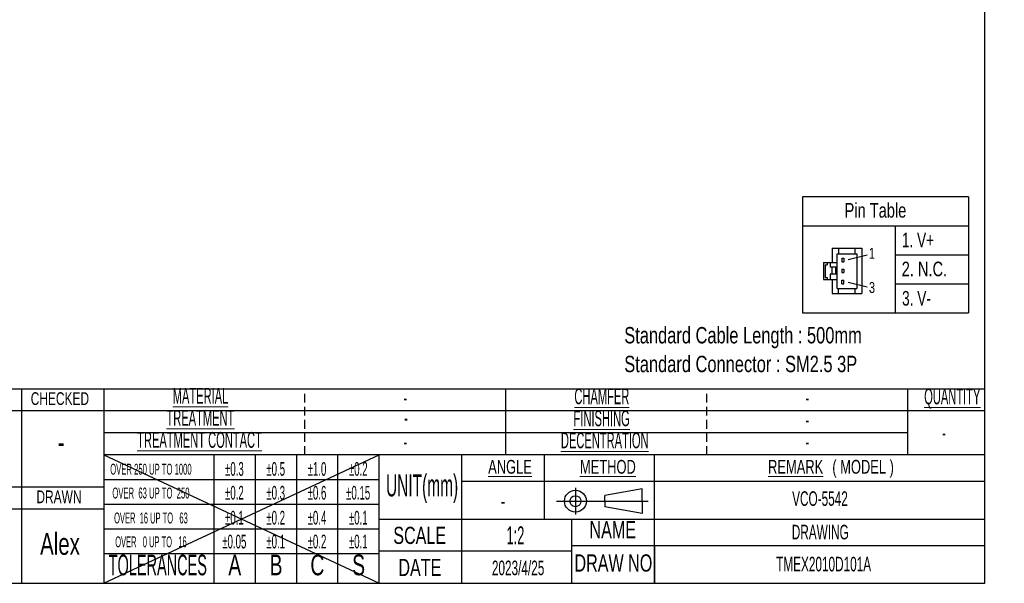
# Model space of a CAD drawing. Header units: millimetres. Extents: x 6 to 294, y 6 to 202.
# Tile 4 of 6: x 151 to 294, y 6 to 88. Entities that reach past the tile are written whole.
import ezdxf

# ---------------------------------------------------------------- set-up
doc = ezdxf.new("R2010")
doc.units = ezdxf.units.MM
doc.linetypes.add('HIDDEN', pattern=[1.905, 1.27, -0.635])
doc.styles.add('SLDTEXTSTYLE0', font='TXT', dxfattribs={"width": 0.75})
doc.styles.add('SLDTEXTSTYLE1', font='TXT', dxfattribs={"width": 0.7})
doc.styles.add('SLDTEXTSTYLE2', font='TXT', dxfattribs={"width": 0.605})
doc.styles.add('SLDTEXTSTYLE3', font='TXT', dxfattribs={"width": 0.525})
doc.styles.add('SLDTEXTSTYLE4', font='TXT', dxfattribs={"width": 0.515789})
doc.styles.add('SLDTEXTSTYLE5', font='TXT', dxfattribs={"width": 0.514474})

# ---------------------------------------------------------------- blocks, each defined once
blk = doc.blocks.new('SW_NOTE_0')
at = {"color": 0, "linetype": 'Continuous', "lineweight": 0, "char_height": 2.3813, "attachment_point": 1, "style": 'SLDTEXTSTYLE0'}
for s, insert in [('Standard Cable Length : 500mm', (0, 3.07)), ('Standard Connector : SM2.5 3P', (0, -1.11))]:
    blk.add_mtext(s, dxfattribs=dict(at, insert=insert))
blk = doc.blocks.new('SW_NOTE_2')
at = {"color": 0, "linetype": 'Continuous', "lineweight": 0, "char_height": 2, "attachment_point": 2, "style": 'SLDTEXTSTYLE1'}
for s, insert in [('\\LREMARK', (4.5, 2.58)), ('( MODEL )', (14.3, 2.58))]:
    blk.add_mtext(s, dxfattribs=dict(at, insert=insert))

msp = doc.modelspace()

# ---------------------------------------------------------------- linework, layer by layer
at = {"color": 7, "linetype": 'Continuous', "lineweight": 25}
for p, q in [((291.144, 6.453), (291.144, 199.039)), ((288.789, 62.64), (264.677, 62.64)), ((264.677, 62.64), (264.677, 45.795)), ((288.789, 62.64), (288.789, 45.795)), ((264.677, 58.429), (288.789, 58.429)), ((278.136, 58.429), (278.136, 45.795)), ((268.947, 55.181), (273.277, 55.181)), ((268.947, 55.181), (268.947, 53.079)), ((269.865, 55.181), (269.865, 54.366)), ((272.318, 54.366), (272.318, 55.181)), ((273.277, 55.181), (273.277, 48.598)), ((267.701, 53.079), (269.677, 53.079)), ((267.701, 53.079), (267.701, 50.612)), ((268.221, 53.079), (268.221, 52.776)), ((268.657, 53.079), (268.657, 52.395)), ((269.677, 54.366), (272.53, 54.366)), ((269.677, 49.334), (269.677, 54.366)), ((270.345, 53.707), (270.345, 53.188)), ((270.345, 53.707), (270.653, 53.707)), ((270.345, 53.188), (270.653, 53.188)), ((270.653, 53.707), (270.653, 53.188)), ((271.279, 53.522), (274.067, 54.215)), ((272.53, 54.366), (272.53, 49.334)), ((278.136, 54.218), (288.789, 54.218)), ((267.923, 52.776), (267.923, 50.922)), ((267.923, 52.776), (268.221, 52.776)), ((269.677, 52.395), (268.657, 52.395)), ((268.894, 52.395), (268.894, 51.381)), ((269.469, 52.395), (269.469, 51.381)), ((270.345, 52.14), (270.345, 51.62)), ((270.345, 52.14), (270.653, 52.14)), ((270.345, 51.62), (270.653, 51.62)), ((270.653, 52.14), (270.653, 51.62)), ((267.701, 50.612), (269.677, 50.612)), ((267.923, 50.922), (268.221, 50.922)), ((268.221, 50.922), (268.221, 50.612)), ((269.677, 51.381), (268.657, 51.381)), ((268.657, 51.381), (268.657, 50.612)), ((268.944, 50.612), (268.944, 48.598)), ((270.345, 50.54), (270.653, 50.54)), ((270.345, 50.012), (270.345, 50.54)), ((270.653, 50.012), (270.653, 50.54)), ((271.279, 50.25), (274.059, 49.555)), ((269.677, 49.334), (272.53, 49.334)), ((269.865, 48.598), (269.865, 49.334)), ((270.345, 50.012), (270.653, 50.012)), ((272.318, 48.598), (272.318, 49.334)), ((278.136, 50.006), (288.789, 50.006)), ((268.944, 48.598), (273.277, 48.598)), ((264.677, 45.795), (288.789, 45.795)), ((139.144, 34.72), (291.144, 34.72)), ((151.144, 34.72), (151.144, 6.453)), ((163.144, 34.72), (163.144, 6.453)), ((221.544, 25.12), (221.544, 34.72)), ((279.944, 25.12), (279.944, 34.72)), ((291.144, 31.52), (139.144, 31.52)), ((279.944, 28.32), (163.144, 28.32)), ((291.144, 25.12), (163.144, 25.12)), ((163.144, 25.12), (203.144, 6.453)), ((163.144, 6.453), (203.144, 25.12)), ((179.144, 6.453), (179.144, 25.12)), ((185.144, 6.453), (185.144, 25.12)), ((191.144, 6.453), (191.144, 25.12)), ((197.144, 6.453), (197.144, 25.12)), ((203.144, 6.453), (203.144, 25.12)), ((215.144, 15.786), (215.144, 25.12)), ((227.144, 15.786), (227.144, 25.12)), ((243.144, 6.453), (243.144, 25.12)), ((203.144, 21.52), (163.144, 21.52)), ((163.144, 20.453), (139.144, 20.453)), ((291.144, 21.253), (215.144, 21.253)), ((231.658, 20.314), (231.658, 16.474)), ((241.354, 20.174), (235.917, 19.205)), ((241.354, 18.394), (241.354, 20.174)), ((235.917, 18.394), (235.917, 19.205)), ((163.144, 17.253), (139.144, 17.253)), ((203.144, 17.92), (163.144, 17.92)), ((228.88, 18.394), (242.206, 18.394)), ((235.917, 18.394), (235.917, 17.583)), ((241.354, 16.614), (235.917, 17.583)), ((241.354, 18.394), (241.354, 16.614)), ((203.144, 15.786), (291.144, 15.786)), ((215.144, 6.453), (215.144, 15.786)), ((231.144, 6.453), (231.144, 15.786)), ((203.144, 14.32), (163.144, 14.32)), ((291.144, 11.92), (231.144, 11.92)), ((243.144, 11.92), (243.144, 6.453)), ((203.144, 10.72), (163.144, 10.72)), ((231.144, 11.12), (203.144, 11.12)), ((5.901, 6.453), (291.144, 6.453))]:
    msp.add_line(p, q, dxfattribs=at)
at = {"color": 7, "linetype": 'HIDDEN', "lineweight": 25}
for p, q in [((192.344, 25.12), (192.344, 34.72)), ((250.744, 25.12), (250.744, 34.72))]:
    msp.add_line(p, q, dxfattribs=at)
at = {"color": 7, "linetype": 'Continuous', "lineweight": 25}
for radius in [1.6, 0.8]:
    msp.add_circle((231.658, 18.394), radius, dxfattribs=at)

# ---------------------------------------------------------------- block references
at = {"color": 7, "linetype": 'Continuous', "lineweight": 0}
for name, p in [('SW_NOTE_0', (238.751, 40.641)), ('SW_NOTE_2', (259.158, 21.811))]:
    msp.add_blockref(name, p, dxfattribs=at)

# ---------------------------------------------------------------- texts
for s, insert, char_height, attachment_point, style in [('Pin Table', (270.769, 61.733), 2.1167, 1, 'SLDTEXTSTYLE0'), ('1. V+', (279.094, 57.416), 2.1167, 1, 'SLDTEXTSTYLE1'), ('1', (274.307, 55.215), 1.587, 1, 'SLDTEXTSTYLE0'), ('2. N.C.', (279.07, 53.213), 2.1167, 1, 'SLDTEXTSTYLE0'), ('3', (274.307, 50.247), 1.587, 1, 'SLDTEXTSTYLE0'), ('3. V-', (279.128, 48.948), 2.1167, 1, 'SLDTEXTSTYLE1'), ('\\LMATERIAL', (177.173, 34.852), 2.3, 2, 'SLDTEXTSTYLE3'), ('\\LCHAMFER', (235.495, 34.788), 2.3, 2, 'SLDTEXTSTYLE3'), ('\\LQUANTITY', (286.421, 34.773), 2.3, 2, 'SLDTEXTSTYLE3'), ('CHECKED', (156.738, 34.232), 1.8521, 2, 'SLDTEXTSTYLE1'), ('-', (206.953, 34.589), 2.3, 2, 'SLDTEXTSTYLE3'), ('-', (265.353, 34.589), 2.3, 2, 'SLDTEXTSTYLE3'), ('\\LTREATMENT', (177.156, 31.652), 2.3, 2, 'SLDTEXTSTYLE3'), ('\\LFINISHING', (235.462, 31.588), 2.3, 2, 'SLDTEXTSTYLE3'), ('-', (207.022, 31.652), 2.3, 2, 'SLDTEXTSTYLE3'), ('-', (265.353, 31.389), 2.3, 2, 'SLDTEXTSTYLE3'), ('\\LTREATMENT CONTACT', (177.025, 28.452), 2.3, 2, 'SLDTEXTSTYLE3'), ('\\LDECENTRATION', (235.915, 28.388), 2.3, 2, 'SLDTEXTSTYLE3'), ('-', (285.202, 29.507), 2.3, 2, 'SLDTEXTSTYLE3'), ('-', (156.916, 28.548), 3.175, 2, 'SLDTEXTSTYLE1'), ('-', (206.953, 28.189), 2.3, 2, 'SLDTEXTSTYLE3'), ('-', (265.353, 28.189), 2.3, 2, 'SLDTEXTSTYLE3'), ('\\LANGLE', (222.15, 24.389), 2, 2, 'SLDTEXTSTYLE1'), ('\\LMETHOD', (236.373, 24.389), 2, 2, 'SLDTEXTSTYLE1'), ('OVER 250 UP TO 1000', (169.966, 23.836), 1.5875, 2, 'SLDTEXTSTYLE3'), ('±0.3', (182.096, 24.084), 2, 2, 'SLDTEXTSTYLE3'), ('±0.5', (188.096, 24.084), 2, 2, 'SLDTEXTSTYLE3'), ('±1.0', (194.096, 24.084), 2, 2, 'SLDTEXTSTYLE3'), ('±0.2', (200.096, 24.084), 2, 2, 'SLDTEXTSTYLE3'), ('UNIT(mm)', (209.373, 22.283), 3.2, 2, 'SLDTEXTSTYLE3'), ('OVER  63 UP TO  250', (169.966, 20.369), 1.5875, 2, 'SLDTEXTSTYLE3'), ('±0.2', (182.096, 20.618), 2, 2, 'SLDTEXTSTYLE3'), ('±0.3', (188.096, 20.618), 2, 2, 'SLDTEXTSTYLE3'), ('±0.6', (194.096, 20.618), 2, 2, 'SLDTEXTSTYLE3'), ('±0.15', (200.082, 20.618), 2, 2, 'SLDTEXTSTYLE3'), ('DRAWN', (156.599, 19.95), 1.8521, 2, 'SLDTEXTSTYLE1'), ('VCO-5542', (267.194, 19.831), 2.1167, 2, 'SLDTEXTSTYLE2'), ('±0.1', (182.096, 16.991), 2, 2, 'SLDTEXTSTYLE3'), ('±0.2', (188.096, 16.991), 2, 2, 'SLDTEXTSTYLE3'), ('±0.4', (194.096, 16.991), 2, 2, 'SLDTEXTSTYLE3'), ('±0.1', (200.096, 16.991), 2, 2, 'SLDTEXTSTYLE3'), ('-', (221.124, 19.393), 2, 2, 'SLDTEXTSTYLE1'), ('OVER  16 UP TO   63', (169.966, 16.743), 1.5875, 2, 'SLDTEXTSTYLE4'), ('SCALE', (209.022, 14.676), 2.5, 2, 'SLDTEXTSTYLE1'), ('1:2', (222.936, 14.746), 2.6458, 2, 'SLDTEXTSTYLE3'), ('NAME', (237.081, 15.492), 2.5, 2, 'SLDTEXTSTYLE1'), ('DRAWING', (267.236, 14.959), 2.1167, 2, 'SLDTEXTSTYLE2'), ('Alex', (156.752, 13.777), 3.175, 2, 'SLDTEXTSTYLE1'), ('OVER   0 UP TO   16', (169.966, 13.276), 1.5875, 2, 'SLDTEXTSTYLE5'), ('±0.05', (182.082, 13.524), 2, 2, 'SLDTEXTSTYLE3'), ('±0.1', (188.096, 13.524), 2, 2, 'SLDTEXTSTYLE3'), ('±0.2', (194.096, 13.524), 2, 2, 'SLDTEXTSTYLE3'), ('±0.1', (200.096, 13.524), 2, 2, 'SLDTEXTSTYLE3'), ('TOLERANCES', (170.966, 10.622), 3, 2, 'SLDTEXTSTYLE3'), ('A', (182.15, 10.622), 3, 2, 'SLDTEXTSTYLE1'), ('B', (188.15, 10.622), 3, 2, 'SLDTEXTSTYLE1'), ('C', (194.15, 10.622), 3, 2, 'SLDTEXTSTYLE1'), ('S', (200.15, 10.622), 3, 2, 'SLDTEXTSTYLE1'), ('DRAW NO.', (237.498, 10.658), 2.5, 2, 'SLDTEXTSTYLE1'), ('TMEX2010D101A', (267.722, 10.307), 2.11667, 2, 'SLDTEXTSTYLE2'), ('DATE', (209.047, 10.009), 2.5, 2, 'SLDTEXTSTYLE1'), ('2023/4/25', (223.325, 9.752), 2.1167, 2, 'SLDTEXTSTYLE2')]:
    msp.add_mtext(s, dxfattribs=dict(at, insert=insert, char_height=char_height, attachment_point=attachment_point, style=style))

doc.saveas('drawing.dxf')
